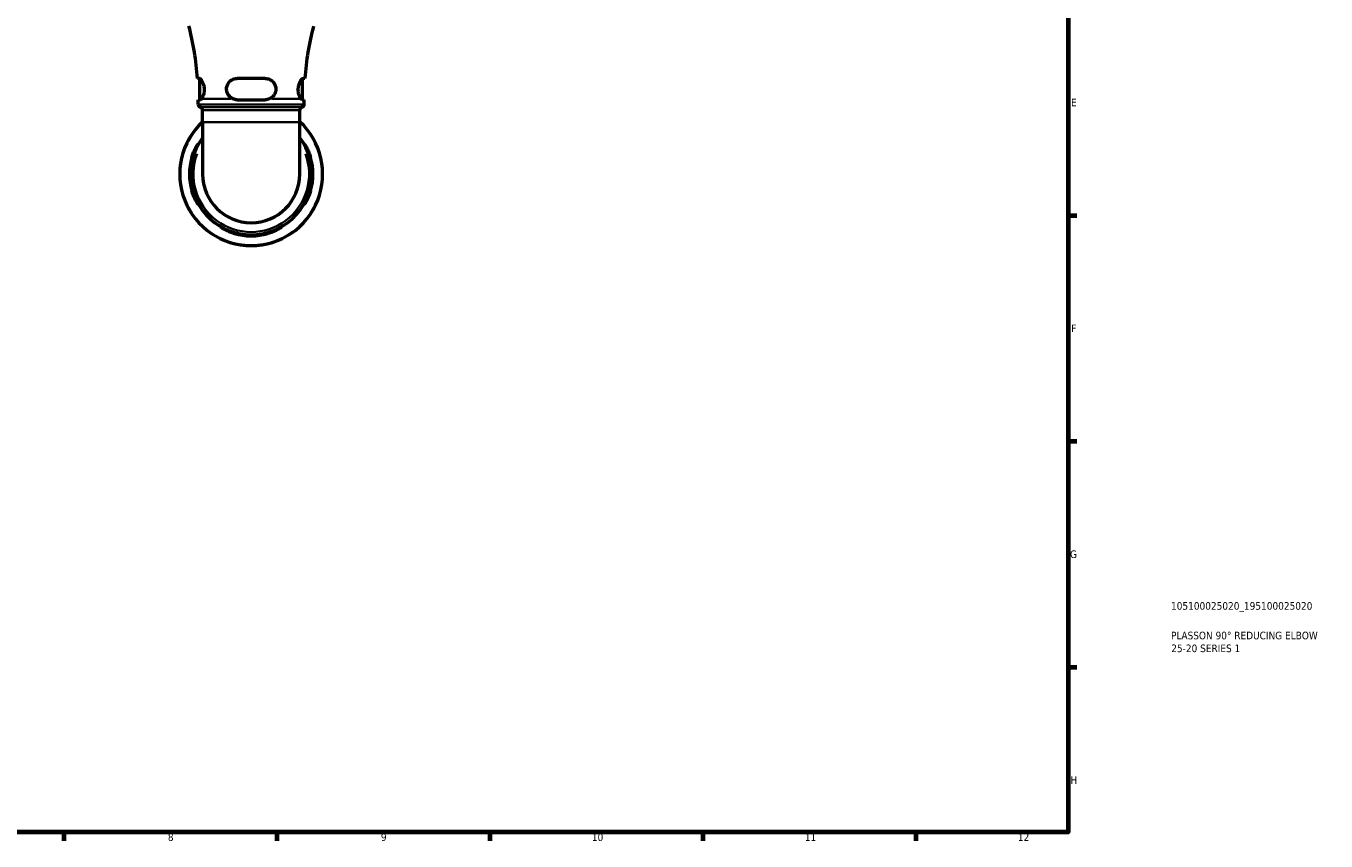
# Model space of a CAD drawing. Header units: millimetres. Extents: x 0 to 906, y 0 to 762.
# Tile 5 of 9: x 478 to 906, y 17 to 285. Entities that reach past the tile are written whole.
import ezdxf

# ---------------------------------------------------------------- set-up
doc = ezdxf.new("R2010")
doc.units = ezdxf.units.MM
for name, color, linetype, lineweight in [('Border (ISO)', 7, 'Continuous', 70), ('Title (ISO)', 7, 'Continuous', 50), ('Visible (ISO)', 7, 'Continuous', 50), ('Visible Narrow (ISO)', 7, 'Continuous', 35)]:
    doc.layers.add(name, color=color, linetype=linetype, lineweight=lineweight)
doc.styles.add('Note Text (ISO)', font='tahoma.ttf')

# ---------------------------------------------------------------- blocks, each defined once
blk = doc.blocks.new('Borders Default Border')
at = {"layer": 'Border (ISO)'}
for p, q in [((821, 222.75), (823.9, 222.75)), ((821, 148.5), (823.9, 148.5)), ((821, 74.25), (823.9, 74.25)), ((490.58, 20), (490.58, 17.1)), ((560.67, 20), (560.67, 17.1)), ((630.75, 20), (630.75, 17.1)), ((700.83, 20), (700.83, 17.1)), ((770.92, 20), (770.92, 17.1))]:
    blk.add_line(p, q, dxfattribs=at)
at = {"layer": 'Border (ISO)', "flags": 128}
blk.add_lwpolyline([(20, 20), (20, 574), (821, 574), (821, 20), (20, 20)], dxfattribs=at)
at = {"layer": 'Border (ISO)', "color": 232, "true_color": 0xca0064, "char_height": 2.5, "attachment_point": 7, "style": 'Note Text (ISO)'}
for s, insert in [('E', (821.94, 258.63)), ('F', (822, 184.38)), ('G', (821.61, 110.08)), ('H', (821.74, 35.88)), ('8', (524.81, 17.04)), ('9', (594.88, 17.05)), ('10', (664.29, 17.05)), ('11', (734.37, 17.1)), ('12', (804.46, 17.1))]:
    blk.add_mtext(s, dxfattribs=dict(at, insert=insert))
blk = doc.blocks.new('Title Blocks ISO')
at = {"layer": 'Title (ISO)', "color": 232, "true_color": 0xca0064, "style": 'Note Text (ISO)'}
for tag, p in [('PART_NUMBER_001', (33.84, 73.13)), ('DESCRIPTION_001', (33.84, 63.4)), ('DESCRIPTION_002', (33.91, 59.18))]:
    blk.add_attdef(tag, p, '', height=2.5, dxfattribs=at)

msp = doc.modelspace()

# ---------------------------------------------------------------- linework, layer by layer
at = {"layer": 'Visible (ISO)'}
for p, q in [((535.164, 267.783), (534.554, 267.783)), ((535.291, 260.783), (535.291, 267.755)), ((556.816, 267.783), (547.616, 267.783)), ((569.141, 260.783), (569.141, 267.755)), ((569.878, 267.783), (569.268, 267.783)), ((534.791, 260.783), (535.409, 260.783)), ((534.791, 259.22), (534.791, 260.783)), ((536.226, 253.428), (536.226, 257.393)), ((547.616, 260.783), (556.816, 260.783)), ((568.206, 253.428), (568.206, 257.393)), ((569.023, 260.783), (569.641, 260.783)), ((569.641, 259.22), (569.641, 260.783)), ((536.226, 253.428), (536.226, 236.333)), ((568.206, 236.333), (568.206, 253.428))]:
    msp.add_line(p, q, dxfattribs=at)
for centre, radius, start, end in [((440.218, 261.093), 94.573, 4.05645, 14.65079), ((664.214, 261.093), 94.573, 165.34921, 175.94355), ((535.731, 259.22), 0.94, 180, 256.30802), ((535.286, 257.393), 0.94, 0, 76.30802), ((569.146, 257.393), 0.94, 103.69198, 180), ((568.701, 259.22), 0.94, 283.69198, 0), ((552.216, 236.333), 23.5, 132.8769, 47.1231), ((552.216, 236.333), 19.975, 143.17794, 36.82206), ((552.216, 236.333), 20.305, 164.28424, 195.71576), ((552.216, 236.333), 19.975, 164.01759, 195.98241), ((552.216, 236.333), 19.975, 344.01759, 15.98241), ((552.216, 236.333), 20.305, 344.28424, 15.71576), ((552.216, 236.333), 15.99, 180, 0), ((552.216, 236.333), 19.975, 254.01759, 285.98241), ((552.216, 236.333), 20.305, 254.28424, 285.71576)]:
    msp.add_arc(centre, radius, start, end, dxfattribs=at)
for points, knots in [([(535.164, 267.783), (535.201, 267.783), (535.24, 267.775), (535.414, 267.708), (535.567, 267.575), (535.899, 267.151), (536.078, 266.846), (536.378, 266.152), (536.501, 265.78), (536.67, 265.001), (536.72, 264.606), (536.74, 263.793), (536.709, 263.388), (536.573, 262.611), (536.468, 262.251), (536.201, 261.58), (536.034, 261.292), (535.871, 261.093)], [-0.99039937, -0.99039937, -0.99039937, -0.99039937, -0.94767875, -0.94767875, -0.80988494, -0.80988494, -0.65899838, -0.65899838, -0.52769177, -0.52769177, -0.40713518, -0.40713518, -0.2829072, -0.2829072, -0.15290223, -0.15290223, -0.0000447, -0.0000447, -0.0000447, -0.0000447]), ([(546.176, 261.093), (545.834, 261.248), (545.517, 261.457), (544.95, 261.981), (544.703, 262.301), (544.332, 263.01), (544.208, 263.391), (544.093, 264.196), (544.107, 264.605), (544.277, 265.415), (544.436, 265.802), (544.916, 266.564), (545.26, 266.916), (546.06, 267.455), (546.516, 267.642), (547.202, 267.765), (547.408, 267.783), (547.616, 267.783)], [-1.06654766, -1.06654766, -1.06654766, -1.06654766, -0.94756844, -0.94756844, -0.82297671, -0.82297671, -0.70161602, -0.70161602, -0.57847651, -0.57847651, -0.45004245, -0.45004245, -0.29571427, -0.29571427, -0.14119412, -0.14119412, -0.07634302, -0.07634302, -0.07634302, -0.07634302]), ([(556.816, 267.783), (556.953, 267.783), (557.09, 267.775), (557.662, 267.708), (558.08, 267.575), (558.877, 267.151), (559.247, 266.846), (559.804, 266.152), (560.008, 265.78), (560.264, 265.001), (560.324, 264.606), (560.306, 263.793), (560.224, 263.388), (559.92, 262.611), (559.696, 262.251), (559.093, 261.58), (558.696, 261.292), (558.256, 261.093)], [-0.99039937, -0.99039937, -0.99039937, -0.99039937, -0.94767875, -0.94767875, -0.80988494, -0.80988494, -0.65899838, -0.65899838, -0.52769177, -0.52769177, -0.40713518, -0.40713518, -0.2829072, -0.2829072, -0.15290223, -0.15290223, -0.0000447, -0.0000447, -0.0000447, -0.0000447]), ([(568.561, 261.093), (568.434, 261.248), (568.305, 261.457), (568.061, 261.982), (567.947, 262.301), (567.778, 263.01), (567.722, 263.392), (567.689, 264.196), (567.712, 264.605), (567.838, 265.415), (567.94, 265.802), (568.214, 266.564), (568.393, 266.916), (568.752, 267.455), (568.93, 267.642), (569.151, 267.765), (569.212, 267.783), (569.268, 267.783)], [-1.06654757, -1.06654757, -1.06654757, -1.06654757, -0.94754063, -0.94754063, -0.82296964, -0.82296964, -0.70160902, -0.70160902, -0.57846926, -0.57846926, -0.45003474, -0.45003474, -0.29570726, -0.29570726, -0.14119036, -0.14119036, -0.07634301, -0.07634301, -0.07634301, -0.07634301]), ([(535.871, 261.093), (535.862, 261.082), (535.853, 261.07), (535.685, 260.875), (535.533, 260.783), (535.409, 260.783)], [0.39744882, 0.39744882, 0.39744882, 0.39744882, 0.40568543, 0.40568543, 0.54633926, 0.54633926, 0.54633926, 0.54633926]), ([(547.616, 260.783), (547.164, 260.783), (546.687, 260.875), (546.227, 261.07), (546.201, 261.082), (546.176, 261.093)], [0.53228216, 0.53228216, 0.53228216, 0.53228216, 0.67293599, 0.67293599, 0.6811726, 0.6811726, 0.6811726, 0.6811726]), ([(558.256, 261.093), (558.231, 261.082), (558.206, 261.07), (557.745, 260.875), (557.268, 260.783), (556.816, 260.783)], [0.39744882, 0.39744882, 0.39744882, 0.39744882, 0.40568543, 0.40568543, 0.54633926, 0.54633926, 0.54633926, 0.54633926]), ([(569.023, 260.783), (568.899, 260.783), (568.747, 260.875), (568.579, 261.07), (568.57, 261.082), (568.561, 261.093)], [0.53228216, 0.53228216, 0.53228216, 0.53228216, 0.67293599, 0.67293599, 0.6811726, 0.6811726, 0.6811726, 0.6811726]), ([(532.67, 241.833), (532.708, 241.967), (532.747, 242.101), (532.933, 242.698), (533.097, 243.147), (533.496, 244.11), (533.737, 244.601), (534.175, 245.399), (534.372, 245.712), (534.633, 246.089), (534.713, 246.187), (534.775, 246.222), (534.762, 246.169), (534.648, 245.909), (534.538, 245.689), (534.24, 245.072), (534.046, 244.66), (533.638, 243.694), (533.424, 243.134), (533.155, 242.311), (533.082, 242.072), (533.013, 241.833)], [-1.5379224, -1.5379224, -1.5379224, -1.5379224, -1.4959944, -1.4959944, -1.349713, -1.349713, -1.1592788, -1.1592788, -0.9773501, -0.9773501, -0.8316352, -0.8316352, -0.6947138, -0.6947138, -0.5395934, -0.5395934, -0.3621054, -0.3621054, -0.174119, -0.174119, -0.0990524, -0.0990524, -0.0990524, -0.0990524]), ([(571.419, 241.833), (571.388, 241.942), (571.356, 242.051), (571.183, 242.618), (571.028, 243.065), (570.665, 244.017), (570.454, 244.503), (570.084, 245.302), (569.926, 245.621), (569.729, 246.03), (569.677, 246.148), (569.667, 246.232), (569.706, 246.2), (569.878, 245.982), (570.024, 245.77), (570.403, 245.145), (570.645, 244.704), (571.112, 243.709), (571.335, 243.162), (571.614, 242.336), (571.691, 242.085), (571.762, 241.833)], [-1.5297123, -1.5297123, -1.5297123, -1.5297123, -1.4956275, -1.4956275, -1.3513517, -1.3513517, -1.168564, -1.168564, -0.9957446, -0.9957446, -0.8538798, -0.8538798, -0.7154366, -0.7154366, -0.5512827, -0.5512827, -0.3559726, -0.3559726, -0.1700473, -0.1700473, -0.091047, -0.091047, -0.091047, -0.091047]), ([(533.013, 230.833), (533.044, 230.724), (533.076, 230.615), (533.249, 230.048), (533.404, 229.601), (533.767, 228.649), (533.978, 228.163), (534.348, 227.364), (534.506, 227.045), (534.703, 226.636), (534.755, 226.518), (534.766, 226.434), (534.726, 226.466), (534.554, 226.684), (534.409, 226.896), (534.029, 227.521), (533.787, 227.961), (533.32, 228.957), (533.097, 229.504), (532.818, 230.33), (532.741, 230.581), (532.67, 230.833)], [-1.5297123, -1.5297123, -1.5297123, -1.5297123, -1.4956275, -1.4956275, -1.3513517, -1.3513517, -1.168564, -1.168564, -0.9957446, -0.9957446, -0.8538798, -0.8538798, -0.7154366, -0.7154366, -0.5512827, -0.5512827, -0.3559726, -0.3559726, -0.1700473, -0.1700473, -0.091047, -0.091047, -0.091047, -0.091047]), ([(571.762, 230.833), (571.725, 230.699), (571.685, 230.565), (571.499, 229.968), (571.335, 229.519), (570.936, 228.556), (570.695, 228.065), (570.257, 227.267), (570.06, 226.954), (569.799, 226.577), (569.719, 226.479), (569.657, 226.444), (569.671, 226.497), (569.785, 226.756), (569.894, 226.977), (570.192, 227.594), (570.386, 228.006), (570.794, 228.972), (571.008, 229.531), (571.277, 230.355), (571.35, 230.594), (571.419, 230.833)], [-1.5379224, -1.5379224, -1.5379224, -1.5379224, -1.4959944, -1.4959944, -1.349713, -1.349713, -1.1592788, -1.1592788, -0.9773501, -0.9773501, -0.8316352, -0.8316352, -0.6947138, -0.6947138, -0.5395934, -0.5395934, -0.3621054, -0.3621054, -0.174119, -0.174119, -0.0990524, -0.0990524, -0.0990524, -0.0990524]), ([(546.716, 216.787), (546.582, 216.824), (546.448, 216.864), (545.851, 217.05), (545.402, 217.214), (544.439, 217.613), (543.948, 217.854), (543.15, 218.292), (542.837, 218.489), (542.46, 218.75), (542.362, 218.83), (542.327, 218.892), (542.38, 218.878), (542.64, 218.764), (542.86, 218.655), (543.477, 218.357), (543.889, 218.163), (544.855, 217.755), (545.415, 217.541), (546.238, 217.272), (546.477, 217.199), (546.716, 217.13)], [-1.5379224, -1.5379224, -1.5379224, -1.5379224, -1.4959944, -1.4959944, -1.349713, -1.349713, -1.1592788, -1.1592788, -0.9773501, -0.9773501, -0.8316352, -0.8316352, -0.6947138, -0.6947138, -0.5395934, -0.5395934, -0.3621054, -0.3621054, -0.174119, -0.174119, -0.0990524, -0.0990524, -0.0990524, -0.0990524]), ([(557.716, 217.13), (557.825, 217.161), (557.934, 217.193), (558.501, 217.366), (558.948, 217.521), (559.901, 217.884), (560.386, 218.095), (561.185, 218.465), (561.504, 218.623), (561.913, 218.82), (562.031, 218.872), (562.115, 218.882), (562.083, 218.843), (561.865, 218.671), (561.653, 218.525), (561.029, 218.146), (560.588, 217.904), (559.592, 217.437), (559.045, 217.214), (558.219, 216.935), (557.968, 216.858), (557.716, 216.787)], [-1.5297123, -1.5297123, -1.5297123, -1.5297123, -1.4956275, -1.4956275, -1.3513517, -1.3513517, -1.168564, -1.168564, -0.9957446, -0.9957446, -0.8538798, -0.8538798, -0.7154366, -0.7154366, -0.5512827, -0.5512827, -0.3559726, -0.3559726, -0.1700473, -0.1700473, -0.091047, -0.091047, -0.091047, -0.091047])]:
    msp.add_open_spline(points, degree=3, knots=knots, dxfattribs=at)
at = {"layer": 'Visible Narrow (ISO)'}
for p, q in [((545.477, 261.093), (536.147, 261.093)), ((568.285, 261.093), (558.955, 261.093)), ((535.006, 259.22), (569.427, 259.22)), ((568.718, 258.306), (535.714, 258.306)), ((568.009, 257.393), (536.423, 257.393)), ((536.423, 253.428), (568.009, 253.428)), ((532.687, 241.833), (532.996, 241.833)), ((571.436, 241.833), (571.745, 241.833)), ((532.996, 230.833), (532.687, 230.833)), ((571.745, 230.833), (571.436, 230.833)), ((546.716, 216.804), (546.716, 217.113)), ((557.716, 217.113), (557.716, 216.804))]:
    msp.add_line(p, q, dxfattribs=at)
for radius, start, end in [(23.368, 146.86003, 33.13997), (19.035, 159.4291, 20.5709)]:
    msp.add_arc((552.216, 236.333), radius, start, end, dxfattribs=at)

# ---------------------------------------------------------------- block references
msp.add_blockref('Borders Default Border', (0, 0))
msp.add_blockref('Title Blocks ISO', (821, 20)).add_auto_attribs({'PART_NUMBER_001': '105100025020_195100025020', 'DESCRIPTION_001': 'PLASSON 90° REDUCING ELBOW', 'DESCRIPTION_002': '25-20 SERIES 1'})

doc.saveas('drawing.dxf')
